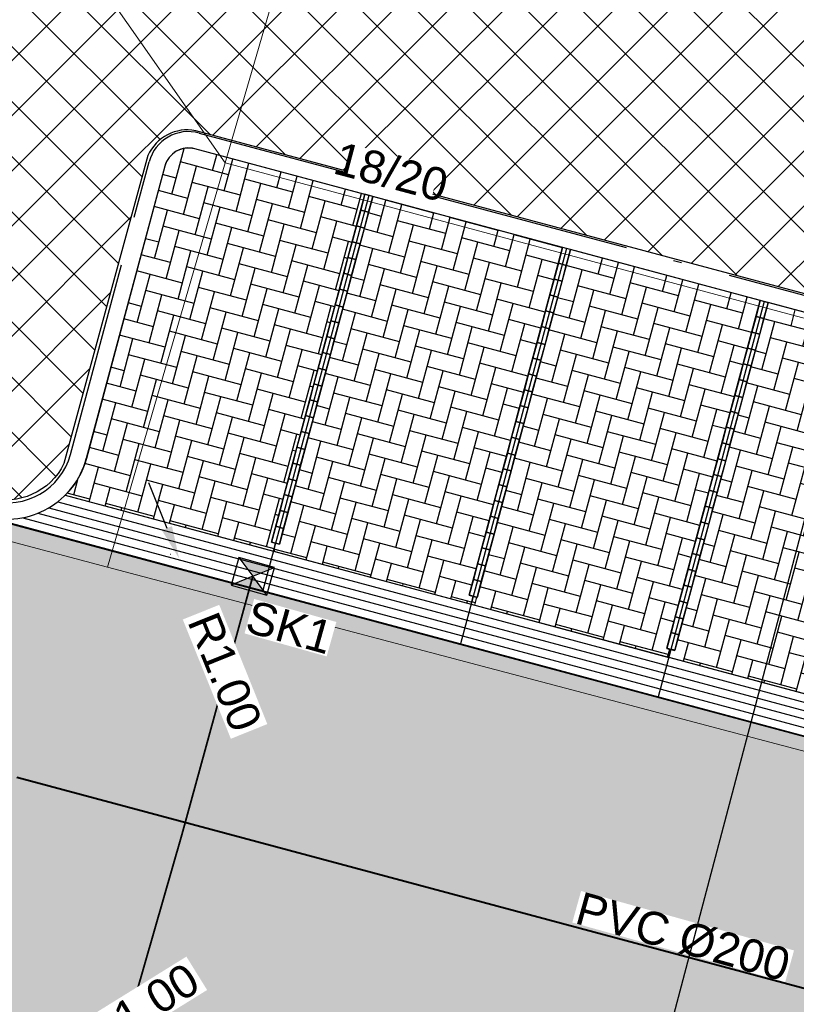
# Model space of a CAD drawing. Header units: metres. Extents: x 252743 to 254903, y 592696 to 593766.
# Tile 66 of 174: x 253784 to 253793, y 593011 to 593023. Entities that reach past the tile are written whole.
import ezdxf

# ---------------------------------------------------------------- set-up
doc = ezdxf.new("R2010")
doc.units = ezdxf.units.M
doc.set_wipeout_variables(frame=1)
doc.linetypes.add('ACAD_ISO11W100', pattern=[33, 12, -3, 12, -3, 0, -3])
doc.linetypes.add('HIDDEN', pattern=[9.524999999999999, 6.35, -3.175])
for name, color, linetype, lineweight in [('132034000_dwg', 8, 'Continuous', 5), ('B-BH-GR-BEPLANTING_CULTUUR_HEESTERS-G', 250, 'Continuous', 18), ('B-BH-VH-OPENVERHARDING-G', 250, 'Continuous', 18), ('N-RI-HWA-PVC', 150, 'ACAD_ISO11W100', 40), ('N-RI-HWA-PVC125 KOLKAANSLUITING', 140, 'HIDDEN', 35)]:
    doc.layers.add(name, color=color, linetype=linetype, lineweight=lineweight)
for name, color, linetype in [('N-GR-ARC-GROENVOORZIENING-N', 82, 'Continuous'), ('N-RI-KOLK-STRAATKOLK', 7, 'Continuous'), ('N-RI-TEKST 200', 7, 'Continuous'), ('N-WB-AANDUIDING PROFIEL', 4, 'Continuous'), ('N-WB-ARC-BETONSTEEN KF', 253, 'Continuous'), ('N-WB-ARC-SBS-KF-ROODBRUIN-PARKEREN', 24, 'Continuous'), ('N-WB-ARC-SBS-KF-ROODBRUIN-RIJBAAN', 24, 'Continuous'), ('N-WB-BAND TEKST 200', 7, 'Continuous'), ('N-WB-BAND TROTTOIRBAND 18 20', 7, 'ACAD_ISO11W100'), ('N-WB-BOCHTSTRAAL', 7, 'Continuous'), ('N-WB-KANTVERHARDING', 2, 'Continuous'), ('N-WB-MATERIAALGRENS', 1, 'Continuous'), ('N-WB-MOLGOOT GEBAKKEN DF', 8, 'Continuous')]:
    doc.layers.add(name, color=color, linetype=linetype)
doc.layers.get('0').freeze()
doc.styles.add('N_STANDARD 200', font='arial.ttf', dxfattribs={"height": 0.4})
doc.dimstyles.new('N_DIMENSION 200', dxfattribs={"dimtxt": 0.4, "dimasz": 0.4, "dimexe": 0.125, "dimexo": 0.125, "dimgap": 0.25, "dimtad": 1, "dimzin": 3, "dimdsep": 46, "dimtxsty": 'N_STANDARD 200', "dimcen": 0, "dimazin": 3, "dimtfac": 1, "dimtix": 1, "dimtmove": 2, "dimatfit": 3, "dimfxl": 0.125, "dimfxlon": 1, "dimtfill": 1, "dimtolj": 1, "dimtzin": 0, "dimarcsym": 0})
pattern_1 = [(45, (0, 0), (-0.3367596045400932, 0.3367596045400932), []), (135, (0, 0), (-0.3367596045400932, -0.3367596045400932), [])]

# ---------------------------------------------------------------- blocks, each defined once
blk = doc.blocks.new('*D540')
at = {"layer": 'Defpoints', "color": 0, "transparency": 16777216}
for p in [(253783.9952010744, 593010.1321647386), (253783.1453044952, 593009.6052152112)]:
    blk.add_point(p, dxfattribs=at)
at = {"layer": 'N-WB-BOCHTSTRAAL', "color": 0, "lineweight": -2, "transparency": 16777216}
blk.add_line((253783.1453044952, 593009.6052152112), (253783.6552424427, 593009.9213849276), dxfattribs=at)
at = {"layer": 'N-WB-BOCHTSTRAAL', "color": 0, "transparency": 16777216}
blk.add_solid([(253783.6201124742, 593009.9780446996), (253783.6903724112, 593009.8647251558), (253783.9952010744, 593010.1321647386)], dxfattribs=at)
at = {"layer": 'N-WB-BOCHTSTRAAL', "color": 0, "transparency": 16777216, "insert": (253785.2284460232, 593010.896796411), "char_height": 0.4, "attachment_point": 5, "rotation": 31.79957744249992, "style": 'N_STANDARD 200', "bg_fill": 3, "box_fill_scale": 1.1, "bg_fill_color": 256, "bg_fill_true_color": 13158600, "bg_fill_transparency": 0}
blk.add_mtext('\\A1;R1.00', dxfattribs=at)
blk = doc.blocks.new('*D559')
at = {"layer": 'Defpoints', "color": 0, "transparency": 16777216}
for p in [(253785.3056266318, 593017.3080074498), (253785.6794644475, 593016.3805133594)]:
    blk.add_point(p, dxfattribs=at)
at = {"layer": 'N-WB-BOCHTSTRAAL', "color": 0, "lineweight": -2, "transparency": 16777216}
blk.add_line((253785.3056266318, 593017.3080074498), (253785.5299293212, 593016.7515109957), dxfattribs=at)
at = {"layer": 'N-WB-BOCHTSTRAAL', "color": 0, "transparency": 16777216}
blk.add_solid([(253785.5917622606, 593016.7764335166), (253785.4680963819, 593016.7265884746), (253785.6794644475, 593016.3805133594)], dxfattribs=at)
at = {"layer": 'N-WB-BOCHTSTRAAL', "color": 0, "transparency": 16777216, "insert": (253786.2375151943, 593014.9959857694), "char_height": 0.4, "attachment_point": 5, "rotation": 291.9525009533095, "style": 'N_STANDARD 200', "bg_fill": 3, "box_fill_scale": 1.1, "bg_fill_color": 256, "bg_fill_true_color": 13158600, "bg_fill_transparency": 0}
blk.add_mtext('\\A1;R1.00', dxfattribs=at)
blk = doc.blocks.new('STRAATKOLK STR3545')
h = blk.add_hatch(color=256)
h.dxf.hatch_style = 1
h.paths.add_polyline_path([(0, 0.3499999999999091), (0.2249999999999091, 0.1749999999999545), (0.4499999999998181, 0.3499999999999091)])
h = blk.add_hatch(color=256)
h.dxf.hatch_style = 1
h.paths.add_polyline_path([(0.2249999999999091, 0.1749999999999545), (0, 0), (0.4499999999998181, 0)])
for points in [[(0, 0.3499999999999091), (0.2249999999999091, 0.1749999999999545), (0.4499999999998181, 0.3499999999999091)], [(0, 0.3499999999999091), (0, 0), (0.4499999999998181, 0), (0.4499999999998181, 0.3499999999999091)], [(0.2249999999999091, 0.1749999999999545), (0, 0), (0.4499999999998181, 0)]]:
    blk.add_lwpolyline(points, close=True)
at = {"style": 'N_STANDARD 200'}
blk.add_attdef('STRAATKOLK', (0.2971162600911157, -0.5022163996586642), '', height=0.4, dxfattribs=at)
at = {"color": 7, "true_color": 0xffffff}
blk.add_wipeout([(0.31579358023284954, -0.08776652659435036), (1.3578082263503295, -0.08776652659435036), (1.3578082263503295, -0.5248883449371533), (0.31579358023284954, -0.5248883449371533)], dxfattribs=at)
blk = doc.blocks.new('132034000_dwg_GWW-CAD Bgt tekening 12A-1381416-Plot dakaanzicht')
at = {"layer": 'B-BH-GR-BEPLANTING_CULTUUR_HEESTERS-G', "color": 253, "lineweight": 9, "flags": 128}
for points in [[(253784650, 593023494), (253786241, 593021214), (253784805, 593016276), (253782441, 593016901), (253781621, 593017260), (253780865, 593017742), (253780194, 593018335), (253779796, 593018816), (253781715, 593026145), (253782130, 593026035)], [(253787250, 593024684), (253786241, 593021214), (253784650, 593023494), (253782130, 593026035)]]:
    blk.add_lwpolyline(points, close=True, dxfattribs=at)
at = {"layer": 'B-BH-VH-OPENVERHARDING-G', "color": 253, "lineweight": 9, "flags": 128}
blk.add_lwpolyline([(253775109, 593008604), (253778562, 593022392), (253778627, 593021498), (253778829, 593020625), (253779163, 593019794), (253779622, 593019025), (253779766, 593018852), (253779796, 593018816), (253780194, 593018335), (253780865, 593017742), (253781621, 593017260), (253782441, 593016901), (253784805, 593016276), (253814329, 593008473)], dxfattribs=at)
blk.add_lwpolyline([(253815584, 593013341), (253814874, 593010588), (253814329, 593008473), (253784805, 593016276), (253786241, 593021214)], close=True, dxfattribs=at)
blk = doc.blocks.new('132034000_dwg-1357416-Plot dakaanzicht')
blk.add_blockref('132034000_dwg_GWW-CAD Bgt tekening 12A-1381416-Plot dakaanzicht', (0, 0))

msp = doc.modelspace()

# ---------------------------------------------------------------- hatches: boundary and pattern name
at = {"layer": 'N-GR-ARC-GROENVOORZIENING-N'}
h = msp.add_hatch(dxfattribs=at)
h.set_pattern_fill('ANSI37', color=256, scale=0.15)
h.set_pattern_definition(pattern_1)
edge = h.paths.add_edge_path()
edge.add_line((253782.0997258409, 593028.2812224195), (253843.9211304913, 593011.7979597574))
edge.add_line((253843.9211304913, 593011.7979597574), (253845.771758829, 593018.133171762))
edge.add_line((253845.771758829, 593018.133171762), (253845.9095699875, 593018.6620517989))
edge.add_line((253845.9095699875, 593018.6620517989), (253787.525155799, 593033.848927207))
edge.add_arc((253786.0780899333, 593028.2839976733), 5.749994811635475, 75.4240075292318, 117.4790861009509)
edge.add_arc((253785.9968288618, 593028.3525293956), 5.651843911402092, 117.0688072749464, 164.4005697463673)
edge.add_line((253780.5531692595, 593029.872368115), (253780.365486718, 593029.1481441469))
edge.add_line((253780.365486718, 593029.1481441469), (253780.2598329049, 593028.7636211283))
edge.add_line((253780.2598329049, 593028.7636211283), (253782.0997258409, 593028.2812224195))
h = msp.add_hatch(dxfattribs=at)
h.set_pattern_fill('ANSI37', color=256, scale=0.15)
h.set_pattern_definition(pattern_1)
edge = h.paths.add_edge_path()
edge.add_line((253781.5719846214, 593026.2485694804), (253809.440650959, 593018.8286156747))
edge.add_line((253809.440650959, 593018.8286156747), (253807.197489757, 593010.5140098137))
edge.add_line((253807.197489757, 593010.5140098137), (253806.5435610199, 593010.679644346))
edge.add_line((253806.5435610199, 593010.679644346), (253806.682067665, 593011.1856344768))
edge.add_line((253806.682067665, 593011.1856344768), (253806.384969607, 593011.259365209))
edge.add_line((253806.384969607, 593011.259365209), (253807.4648519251, 593015.3280554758))
edge.add_line((253807.4648519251, 593015.3280554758), (253807.5600589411, 593015.8045792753))
edge.add_line((253807.5600589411, 593015.8045792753), (253785.8815518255, 593021.6080186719))
edge.add_arc((253785.7781267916, 593021.0954282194), 0.5229203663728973, 78.59262449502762, 156.4299418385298)
edge.add_line((253785.2988327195, 593021.3045284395), (253784.2724228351, 593017.5402370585))
edge.add_arc((253783.5647177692, 593017.8833826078), 0.7865083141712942, 254.1440157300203, 334.13260618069, ccw=False)
edge.add_line((253783.3498277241, 593017.1267997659), (253779.4731898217, 593018.1648321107))
edge.add_line((253779.4731898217, 593018.1648321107), (253781.5719846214, 593026.2485694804))
h = msp.add_hatch(dxfattribs=at)
h.set_pattern_fill('ANSI37', color=256, scale=0.15)
h.set_pattern_definition(pattern_1)
edge = h.paths.add_edge_path()
edge.add_line((253811.4538573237, 593018.2803414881), (253806.2978257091, 592999.0545429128))
edge.add_line((253806.2978257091, 592999.0545429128), (253789.9744694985, 592938.1297007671))
edge.add_line((253789.9744694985, 592938.1297007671), (253802.2375954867, 592934.9631150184))
edge.add_line((253802.2375954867, 592934.9631150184), (253806.6705906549, 592950.1146506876))
edge.add_line((253806.6705906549, 592950.1146506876), (253805.4073370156, 592950.4913524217))
edge.add_line((253805.4073370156, 592950.4913524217), (253807.2584459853, 592956.6965670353))
edge.add_line((253807.2584459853, 592956.6965670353), (253808.118402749, 592956.4434143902))
edge.add_line((253808.118402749, 592956.4434143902), (253808.2073178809, 592956.7364975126))
edge.add_line((253808.2073178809, 592956.7364975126), (253808.4961313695, 592956.6477011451))
edge.add_line((253808.4961313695, 592956.6477011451), (253809.6630651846, 592960.6225915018))
edge.add_arc((253810.1606609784, 592960.519243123), 0.5082149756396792, 69.79960276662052, 168.2667436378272, ccw=False)
edge.add_line((253810.336150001, 592960.996198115), (253822.2689414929, 592957.5421312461))
edge.add_line((253822.2689414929, 592957.5421312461), (253821.1588815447, 592953.7077132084))
edge.add_line((253821.1588815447, 592953.7077132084), (253826.4930543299, 592952.1583841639))
edge.add_line((253826.4930543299, 592952.1583841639), (253828.1007252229, 592957.7067098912))
edge.add_line((253828.1007252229, 592957.7067098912), (253804.1124790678, 592964.6199911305))
edge.add_line((253804.1124790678, 592964.6199911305), (253817.7774026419, 593009.806669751))
edge.add_line((253817.7774026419, 593009.806669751), (253841.3609620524, 593003.0337959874))
edge.add_line((253841.3609620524, 593003.0337959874), (253843.3321277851, 593009.7816407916))
edge.add_line((253843.3321277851, 593009.7816407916), (253811.4538573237, 593018.2803414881))
h = msp.add_hatch(dxfattribs=at)
h.set_pattern_fill('ANSI37', color=256, scale=0.15)
h.set_pattern_definition(pattern_1)
edge = h.paths.add_edge_path()
edge.add_line((253777.8394322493, 593011.8722364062), (253781.7143537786, 593010.8008846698))
edge.add_arc((253781.467369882, 593010.1406376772), 0.7049305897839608, -15.208868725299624, 69.49028095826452, ccw=False)
edge.add_line((253782.1476109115, 593009.9557072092), (253781.1971057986, 593006.3117474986))
edge.add_arc((253781.7409220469, 593006.233088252), 0.5494755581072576, 171.7696437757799, 248.1545792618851)
edge.add_line((253781.5364601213, 593005.7230699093), (253802.7011101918, 593000.0280198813))
edge.add_arc((253802.8935591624, 593000.5505916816), 0.5568822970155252, 249.7826209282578, 343.8020554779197)
edge.add_line((253803.4283352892, 593000.3952456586), (253804.5011748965, 593004.4392724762))
edge.add_line((253804.5011748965, 593004.4392724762), (253804.7888826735, 593004.3630753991))
edge.add_line((253804.7888826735, 593004.3630753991), (253804.8613965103, 593004.6487819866))
edge.add_line((253804.8613965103, 593004.6487819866), (253805.5468870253, 593004.4464118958))
edge.add_line((253805.5468870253, 593004.4464118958), (253803.7587355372, 592997.6611088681))
edge.add_line((253803.7587355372, 592997.6611088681), (253776.0534791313, 593004.9934429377))
edge.add_line((253776.0534791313, 593004.9934429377), (253777.8394322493, 593011.8722364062))
at = {"layer": 'N-WB-ARC-SBS-KF-ROODBRUIN-PARKEREN'}
h = msp.add_hatch(dxfattribs=at)
h.set_pattern_fill('AR-HBONE', color=256, scale=0.002, angle=29.96179040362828, style=0)
h.set_pattern_definition([(74.96179040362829, (6552.667973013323, -2761.782528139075), (-0.1435180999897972, 0.2489639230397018), [0.6096, -0.2032]), (164.9617904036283, (6552.720695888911, -2761.586287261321), (-0.1435180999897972, 0.2489639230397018), [0.6095999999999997, -0.2031999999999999])])
edge = h.paths.add_edge_path()
edge.add_line((253785.5052598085, 593021.1750402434), (253784.5463286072, 593017.6025725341))
edge.add_arc((253783.5805604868, 593017.8619794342), 1.000000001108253, 314.96473552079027, 344.9651274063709, ccw=False)
edge.add_line((253784.2872319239, 593017.1544375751), (253786.8308323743, 593016.4703790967))
edge.add_line((253786.8308323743, 593016.4703790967), (253786.8565085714, 593016.5678744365))
edge.add_line((253786.8565085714, 593016.5678744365), (253786.8082206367, 593016.580846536))
edge.add_line((253786.8082206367, 593016.580846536), (253786.9638858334, 593017.1603017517))
edge.add_line((253786.9638858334, 593017.1603017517), (253786.963882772, 593017.1603044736))
edge.add_line((253786.963882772, 593017.1603044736), (253787.9494464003, 593020.8289972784))
edge.add_line((253787.9494464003, 593020.8289972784), (253787.7083674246, 593020.8939136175))
edge.add_line((253787.7083674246, 593020.8939136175), (253785.8702887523, 593021.3876245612))
edge.add_arc((253785.7950044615, 593021.0972072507), 0.3000165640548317, 75.46722459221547, 164.9638171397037)
h.paths.add_polyline_path([(253790.4595650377, 593020.1549374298), (253789.3182977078, 593015.9066319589), (253789.2704863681, 593015.9194741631), (253789.2442667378, 593015.8218588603), (253791.6587538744, 593015.1735914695), (253791.6844300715, 593015.2710868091), (253791.6361421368, 593015.2840589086), (253791.7918073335, 593015.8635141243), (253791.7918042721, 593015.8635168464), (253792.7773679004, 593019.5322096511), (253792.5362889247, 593019.5971259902)])
h.paths.add_polyline_path([(253792.8743986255, 593019.5079586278), (253791.7331312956, 593015.2596531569), (253791.6853199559, 593015.272495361), (253791.6591003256, 593015.1748800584), (253794.0735874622, 593014.5266126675), (253794.0992636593, 593014.6241080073), (253794.0509757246, 593014.6370801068), (253794.2066409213, 593015.2165353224), (253794.2066378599, 593015.2165380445), (253795.1922014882, 593018.8852308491), (253794.9511225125, 593018.9501471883)])
h.paths.add_polyline_path([(253795.2884056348, 593018.8579029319), (253794.1471383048, 593014.6095974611), (253794.0993269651, 593014.6224396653), (253794.0731073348, 593014.5248243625), (253796.4875944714, 593013.8765569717), (253796.5132706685, 593013.9740523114), (253796.4649827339, 593013.9870244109), (253796.6206479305, 593014.5664796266), (253796.6206448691, 593014.5664823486), (253797.6062084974, 593018.2351751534), (253797.3651295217, 593018.3000914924)])
h.paths.add_polyline_path([(253797.7031920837, 593018.2107486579), (253796.5619247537, 593013.962443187), (253796.5141134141, 593013.9752853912), (253796.4878937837, 593013.8776700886), (253798.9023809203, 593013.2294026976), (253798.9280571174, 593013.3268980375), (253798.8797691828, 593013.3398701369), (253799.0354343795, 593013.9193253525), (253799.035431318, 593013.9193280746), (253800.0209949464, 593017.5880208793), (253799.7799159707, 593017.6529372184)])
h.paths.add_polyline_path([(253800.1172462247, 593017.560868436), (253798.9759788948, 593013.3125629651), (253798.9281675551, 593013.3254051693), (253798.9019479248, 593013.2277898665), (253801.3164350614, 593012.5795224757), (253801.3421112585, 593012.6770178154), (253801.2938233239, 593012.6899899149), (253801.4494885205, 593013.2694451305), (253801.4494854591, 593013.2694478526), (253802.4350490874, 593016.9381406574), (253802.1939701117, 593017.0030569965)])
h.paths.add_polyline_path([(253802.5319855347, 593016.91353869), (253801.3907182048, 593012.665233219), (253801.3429068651, 593012.6780754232), (253801.3166872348, 593012.5804601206), (253803.7311743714, 593011.9321927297), (253803.7568505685, 593012.0296880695), (253803.7085626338, 593012.042660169), (253803.8642278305, 593012.6221153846), (253803.8642247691, 593012.6221181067), (253804.8497883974, 593016.2908109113), (253804.6087094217, 593016.3557272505)])
edge = h.paths.add_edge_path()
edge.add_line((253804.9463825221, 593016.264933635), (253803.8051151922, 593012.0166281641))
edge.add_line((253803.8051151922, 593012.0166281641), (253803.7573038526, 593012.0294703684))
edge.add_line((253803.7573038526, 593012.0294703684), (253803.7310842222, 593011.9318550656))
edge.add_line((253803.7310842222, 593011.9318550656), (253806.1454836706, 593011.2832753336))
edge.add_line((253806.1454836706, 593011.2832753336), (253806.1454806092, 593011.2832780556))
edge.add_line((253806.1454806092, 593011.2832780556), (253807.2350382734, 593015.3396571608))
edge.add_arc((253806.9454742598, 593015.4175012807), 0.2998450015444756, 344.9528089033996, 434.9947472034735)
edge.add_line((253807.0231064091, 593015.7071221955), (253804.9463825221, 593016.264933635))
h = msp.add_hatch(dxfattribs=at)
h.set_pattern_fill('AR-HBONE', color=256, scale=0.002, angle=29.96179040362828, style=0)
h.set_pattern_definition([(74.96179040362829, (0, 0), (-0.1435180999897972, 0.2489639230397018), [0.6096, -0.2032]), (164.9617904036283, (0.05272287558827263, 0.1962408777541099), (-0.1435180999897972, 0.2489639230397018), [0.6096, -0.2032])])
h.paths.add_polyline_path([(253788.0451447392, 593020.8034546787), (253786.9041557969, 593016.5561854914), (253786.8565085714, 593016.5678744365), (253786.8310397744, 593016.4711666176), (253789.2443335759, 593015.8221087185), (253789.270009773, 593015.9196040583), (253789.2217218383, 593015.9325761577), (253789.377387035, 593016.5120313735), (253789.3773839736, 593016.5120340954), (253790.3630472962, 593020.181098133)])
at = {"layer": 'N-WB-ARC-SBS-KF-ROODBRUIN-RIJBAAN'}
h = msp.add_hatch(dxfattribs=at)
h.set_pattern_fill('AR-HBONE', color=256, scale=0.002, angle=74.95)
h.set_pattern_definition([(119.95, (0, 0), (-0.2775113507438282, 0.07461856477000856), [0.6095999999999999, -0.2032]), (209.95, (-0.1014463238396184, 0.1760648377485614), (-0.2775113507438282, 0.07461856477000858), [0.6096, -0.2032])])
edge = h.paths.add_edge_path()
edge.add_line((253769.9560831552, 593038.667928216), (253787.7727007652, 593034.0428711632))
edge.add_arc((253786.0823845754, 593028.280694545), 6.004985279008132, 73.65111692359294, 165.4253912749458)
edge.add_line((253780.2706350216, 593029.7917919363), (253779.7479640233, 593029.9274939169))
edge.add_line((253779.7479640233, 593029.9274939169), (253778.959018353, 593026.8887835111))
edge.add_line((253778.959018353, 593026.8887835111), (253758.2192762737, 592947.0073914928))
edge.add_line((253758.2192762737, 592947.0073914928), (253753.2574643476, 592955.4558753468))
edge.add_arc((253750.7253535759, 592959.7673037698), 5.000000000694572, 300.4258037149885, 345.4060581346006)
edge.add_line((253755.5640326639, 592958.5074685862), (253756.0875708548, 592958.3751019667))
edge.add_line((253756.0875708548, 592958.3751019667), (253774.2232643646, 593028.2267060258))
edge.add_line((253774.2232643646, 593028.2267060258), (253774.9857447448, 593031.1634824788))
edge.add_line((253774.9857447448, 593031.1634824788), (253774.463073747, 593031.2991844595))
edge.add_arc((253768.6492103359, 593032.805906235), 6.005931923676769, 345.470865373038, 437.4320671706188)
h = msp.add_hatch(dxfattribs=at)
h.set_pattern_fill('AR-HBONE', color=256, scale=0.002, angle=165.4, style=0)
h.set_pattern_definition([(210.4, (0, 0), (-0.07243671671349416, -0.2780888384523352), [0.6096, -0.2032]), (300.4, (-0.1752626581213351, -0.102825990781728), (-0.07243671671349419, -0.2780888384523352), [0.6096, -0.2032])])
edge = h.paths.add_edge_path()
edge.add_line((253779.2671509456, 593017.9681471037), (253806.8521665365, 593010.5759950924))
edge.add_arc((253806.7711544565, 593010.2871403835), 0.2999999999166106, -15.666662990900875, 74.33333703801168, ccw=False)
edge.add_line((253807.0600091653, 593010.2061283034), (253805.6628930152, 593004.991961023))
edge.add_arc((253805.3731446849, 593005.0697164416), 0.3000000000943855, 254.9783077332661, 344.9783076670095, ccw=False)
edge.add_line((253805.2953892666, 593004.7799681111), (253804.8810183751, 593004.898963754))
edge.add_line((253804.8810183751, 593004.898963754), (253777.7612340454, 593012.1679437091))
edge.add_line((253777.7612340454, 593012.1679437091), (253779.2671509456, 593017.9681471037))

# ---------------------------------------------------------------- linework, layer by layer
at = {"layer": 'N-GR-ARC-GROENVOORZIENING-N'}
msp.add_lwpolyline([(253781.5719846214, 593026.2485694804), (253809.440650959, 593018.8286156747), (253807.197489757, 593010.5140098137), (253806.5435610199, 593010.679644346), (253806.682067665, 593011.1856344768), (253806.384969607, 593011.259365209), (253807.4648519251, 593015.3280554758), (253807.5600589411, 593015.8045792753), (253785.8815518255, 593021.6080186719, 0.3533199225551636), (253785.2988327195, 593021.3045284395), (253784.2724228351, 593017.5402370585, -0.3639138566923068), (253783.3498277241, 593017.1267997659), (253779.4731898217, 593018.1648321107)], format="xyb", close=True, dxfattribs=at)
at = {"layer": 'N-RI-HWA-PVC'}
msp.add_line((253795.2891291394, 593010.5980195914), (253772.9182245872, 593016.592296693), dxfattribs=at)
at = {"layer": 'N-RI-HWA-PVC125 KOLKAANSLUITING'}
for p, q in [((253786.5796565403, 593016.1646578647), (253785.7131437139, 593013.0037319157)), ((253785.7131437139, 593013.0037319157), (253784.8397405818, 593009.9608557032))]:
    msp.add_line(p, q, dxfattribs=at)
at = {"layer": 'N-WB-ARC-BETONSTEEN KF'}
for points in [[(253787.9938121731, 593020.6123719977), (253788.0457005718, 593020.8055237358), (253787.9491247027, 593020.8314679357), (253787.8972363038, 593020.6383161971)], [(253787.9419237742, 593020.4192202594), (253787.9938121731, 593020.6123719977), (253787.8972363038, 593020.6383161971), (253787.845347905, 593020.4451644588)], [(253787.8900353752, 593020.226068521), (253787.9419237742, 593020.4192202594), (253787.845347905, 593020.4451644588), (253787.7934595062, 593020.2520127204)], [(253787.8381469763, 593020.0329167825), (253787.8900353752, 593020.226068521), (253787.7934595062, 593020.2520127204), (253787.7415711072, 593020.058860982)], [(253790.407737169, 593019.9620103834), (253790.4596255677, 593020.1551621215), (253790.3630496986, 593020.1811063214), (253790.3111612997, 593019.9879545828)], [(253787.7862585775, 593019.839765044), (253787.8381469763, 593020.0329167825), (253787.7415711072, 593020.058860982), (253787.6896827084, 593019.8657092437)], [(253790.3558487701, 593019.7688586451), (253790.407737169, 593019.9620103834), (253790.3111612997, 593019.9879545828), (253790.2592729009, 593019.7948028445)], [(253787.7343701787, 593019.6466133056), (253787.7862585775, 593019.839765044), (253787.6896827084, 593019.8657092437), (253787.6377943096, 593019.6725575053)], [(253790.3039603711, 593019.5757069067), (253790.3558487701, 593019.7688586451), (253790.2592729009, 593019.7948028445), (253790.2073845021, 593019.6016511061)], [(253787.6824817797, 593019.4534615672), (253787.7343701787, 593019.6466133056), (253787.6377943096, 593019.6725575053), (253787.5859059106, 593019.4794057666)], [(253790.2520719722, 593019.3825551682), (253790.3039603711, 593019.5757069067), (253790.2073845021, 593019.6016511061), (253790.1554961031, 593019.4084993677)], [(253787.630593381, 593019.2603098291), (253787.6824817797, 593019.4534615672), (253787.5859059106, 593019.4794057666), (253787.5340175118, 593019.2862540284)], [(253792.8221890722, 593019.313611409), (253792.8740774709, 593019.5067631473), (253792.7775016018, 593019.5327073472), (253792.7256132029, 593019.3395556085)], [(253790.2001835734, 593019.1894034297), (253790.2520719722, 593019.3825551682), (253790.1554961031, 593019.4084993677), (253790.1036077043, 593019.2153476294)], [(253792.7703006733, 593019.1204596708), (253792.8221890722, 593019.313611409), (253792.7256132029, 593019.3395556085), (253792.6737248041, 593019.1464038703)], [(253787.5787049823, 593019.0671580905), (253787.630593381, 593019.2603098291), (253787.5340175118, 593019.2862540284), (253787.4821291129, 593019.09310229)], [(253790.1482951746, 593018.9962516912), (253790.2001835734, 593019.1894034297), (253790.1036077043, 593019.2153476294), (253790.0517193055, 593019.022195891)], [(253787.5268165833, 593018.8740063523), (253787.5787049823, 593019.0671580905), (253787.4821291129, 593019.09310229), (253787.430240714, 593018.8999505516)], [(253792.7184122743, 593018.9273079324), (253792.7703006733, 593019.1204596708), (253792.6737248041, 593019.1464038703), (253792.6218364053, 593018.9532521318)], [(253790.0964067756, 593018.8030999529), (253790.1482951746, 593018.9962516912), (253790.0517193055, 593019.022195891), (253789.9998309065, 593018.8290441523)], [(253792.6665238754, 593018.7341561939), (253792.7184122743, 593018.9273079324), (253792.6218364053, 593018.9532521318), (253792.5699480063, 593018.7601003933)], [(253787.4749281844, 593018.6808546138), (253787.5268165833, 593018.8740063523), (253787.430240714, 593018.8999505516), (253787.3783523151, 593018.7067988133)], [(253790.0445183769, 593018.6099482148), (253790.0964067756, 593018.8030999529), (253789.9998309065, 593018.8290441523), (253789.9479425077, 593018.6358924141)], [(253787.4230397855, 593018.4877028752), (253787.4749281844, 593018.6808546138), (253787.3783523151, 593018.7067988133), (253787.3264639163, 593018.5136470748)], [(253792.6146354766, 593018.5410044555), (253792.6665238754, 593018.7341561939), (253792.5699480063, 593018.7601003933), (253792.5180596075, 593018.5669486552)], [(253789.9926299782, 593018.4167964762), (253790.0445183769, 593018.6099482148), (253789.9479425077, 593018.6358924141), (253789.8960541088, 593018.4427406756)], [(253787.3711513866, 593018.294551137), (253787.4230397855, 593018.4877028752), (253787.3264639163, 593018.5136470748), (253787.2745755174, 593018.3204953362)], [(253792.5627470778, 593018.3478527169), (253792.6146354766, 593018.5410044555), (253792.5180596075, 593018.5669486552), (253792.4661712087, 593018.3737969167)], [(253789.9407415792, 593018.223644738), (253789.9926299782, 593018.4167964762), (253789.8960541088, 593018.4427406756), (253789.8441657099, 593018.2495889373)], [(253792.5108586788, 593018.1547009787), (253792.5627470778, 593018.3478527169), (253792.4661712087, 593018.3737969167), (253792.4142828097, 593018.1806451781)], [(253787.3192629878, 593018.1013993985), (253787.3711513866, 593018.294551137), (253787.2745755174, 593018.3204953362), (253787.2226871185, 593018.1273435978)], [(253789.8888531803, 593018.0304929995), (253789.9407415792, 593018.223644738), (253789.8441657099, 593018.2495889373), (253789.792277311, 593018.056437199)], [(253787.267374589, 593017.9082476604), (253787.3192629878, 593018.1013993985), (253787.2226871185, 593018.1273435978), (253787.1707987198, 593017.9341918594)], [(253792.4589702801, 593017.9615492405), (253792.5108586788, 593018.1547009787), (253792.4142828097, 593018.1806451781), (253792.3623944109, 593017.9874934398)], [(253789.8369647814, 593017.8373412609), (253789.8888531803, 593018.0304929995), (253789.792277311, 593018.056437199), (253789.7403889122, 593017.8632854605)], [(253792.4070818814, 593017.7683975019), (253792.4589702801, 593017.9615492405), (253792.3623944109, 593017.9874934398), (253792.310506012, 593017.7943417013)], [(253787.21548619, 593017.7150959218), (253787.267374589, 593017.9082476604), (253787.1707987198, 593017.9341918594), (253787.118910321, 593017.7410401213)], [(253789.7850763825, 593017.6441895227), (253789.8369647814, 593017.8373412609), (253789.7403889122, 593017.8632854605), (253789.6885005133, 593017.6701337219)], [(253787.1635977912, 593017.5219441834), (253787.21548619, 593017.7150959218), (253787.118910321, 593017.7410401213), (253787.0670219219, 593017.5478883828)], [(253792.3551934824, 593017.5752457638), (253792.4070818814, 593017.7683975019), (253792.310506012, 593017.7943417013), (253792.2586176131, 593017.6011899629)], [(253789.7331879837, 593017.4510377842), (253789.7850763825, 593017.6441895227), (253789.6885005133, 593017.6701337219), (253789.6366121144, 593017.4769819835)], [(253787.1117093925, 593017.3287924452), (253787.1635977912, 593017.5219441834), (253787.0670219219, 593017.5478883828), (253787.0151335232, 593017.3547366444)], [(253792.3033050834, 593017.3820940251), (253792.3551934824, 593017.5752457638), (253792.2586176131, 593017.6011899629), (253792.2067292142, 593017.4080382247)], [(253789.6812995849, 593017.2578860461), (253789.7331879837, 593017.4510377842), (253789.6366121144, 593017.4769819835), (253789.5847237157, 593017.2838302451)], [(253792.2514166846, 593017.1889422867), (253792.3033050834, 593017.3820940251), (253792.2067292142, 593017.4080382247), (253792.1548408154, 593017.2148864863)], [(253787.0598209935, 593017.1356407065), (253787.1117093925, 593017.3287924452), (253787.0151335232, 593017.3547366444), (253786.9632451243, 593017.161584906)], [(253789.6294111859, 593017.0647343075), (253789.6812995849, 593017.2578860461), (253789.5847237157, 593017.2838302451), (253789.5328353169, 593017.090678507)], [(253787.0079325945, 593016.9424889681), (253787.0598209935, 593017.1356407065), (253786.9632451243, 593017.161584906), (253786.9113567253, 593016.9684331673)], [(253792.1995282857, 593016.9957905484), (253792.2514166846, 593017.1889422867), (253792.1548408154, 593017.2148864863), (253792.1029524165, 593017.0217347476)], [(253789.5775227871, 593016.8715825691), (253789.6294111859, 593017.0647343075), (253789.5328353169, 593017.090678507), (253789.4809469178, 593016.8975267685)], [(253792.1476398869, 593016.8026388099), (253792.1995282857, 593016.9957905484), (253792.1029524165, 593017.0217347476), (253792.0510640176, 593016.8285830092)], [(253786.9560441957, 593016.74933723), (253787.0079325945, 593016.9424889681), (253786.9113567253, 593016.9684331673), (253786.8594683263, 593016.775281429)], [(253789.5256343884, 593016.678430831), (253789.5775227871, 593016.8715825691), (253789.4809469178, 593016.8975267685), (253789.4290585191, 593016.7043750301)], [(253786.9041557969, 593016.5561854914), (253786.9560441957, 593016.74933723), (253786.8594683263, 593016.775281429), (253786.8075799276, 593016.5821296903)], [(253792.0957514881, 593016.6094870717), (253792.1476398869, 593016.8026388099), (253792.0510640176, 593016.8285830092), (253791.9991756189, 593016.6354312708)], [(253789.4737459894, 593016.4852790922), (253789.5256343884, 593016.678430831), (253789.4290585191, 593016.7043750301), (253789.3771701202, 593016.5112232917)], [(253792.0438630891, 593016.4163353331), (253792.0957514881, 593016.6094870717), (253791.9991756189, 593016.6354312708), (253791.9472872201, 593016.4422795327)], [(253789.4218575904, 593016.2921273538), (253789.4737459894, 593016.4852790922), (253789.3771701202, 593016.5112232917), (253789.3252817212, 593016.318071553)], [(253791.9919746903, 593016.2231835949), (253792.0438630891, 593016.4163353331), (253791.9472872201, 593016.4422795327), (253791.895398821, 593016.2491277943)], [(253789.3699691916, 593016.0989756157), (253789.4218575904, 593016.2921273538), (253789.3252817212, 593016.318071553), (253789.2733933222, 593016.1249198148)], [(253791.9400862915, 593016.0300318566), (253791.9919746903, 593016.2231835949), (253791.895398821, 593016.2491277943), (253791.8435104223, 593016.0559760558)], [(253789.3180807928, 593015.9058238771), (253789.3699691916, 593016.0989756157), (253789.2733933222, 593016.1249198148), (253789.2215049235, 593015.931768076)], [(253791.8881978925, 593015.836880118), (253791.9400862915, 593016.0300318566), (253791.8435104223, 593016.0559760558), (253791.7916220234, 593015.8628243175)], [(253791.8363094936, 593015.6437283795), (253791.8881978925, 593015.836880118), (253791.7916220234, 593015.8628243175), (253791.7397336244, 593015.6696725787)], [(253791.7844210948, 593015.4505766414), (253791.8363094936, 593015.6437283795), (253791.7397336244, 593015.6696725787), (253791.6878452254, 593015.4765208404)], [(253791.732532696, 593015.2574249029), (253791.7844210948, 593015.4505766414), (253791.6878452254, 593015.4765208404), (253791.6359568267, 593015.2833691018)]]:
    msp.add_lwpolyline(points, close=True, dxfattribs=at)
at = {"layer": 'N-WB-ARC-SBS-KF-ROODBRUIN-PARKEREN'}
for points in [[(253785.5052598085, 593021.1750402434), (253784.5463286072, 593017.6025725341, -0.1316542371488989), (253784.2872319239, 593017.1544375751), (253786.8308323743, 593016.4703790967), (253786.8565085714, 593016.5678744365), (253786.8082206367, 593016.580846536), (253786.9638858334, 593017.1603017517), (253786.963882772, 593017.1603044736), (253787.9494464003, 593020.8289972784), (253787.7083674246, 593020.8939136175), (253785.8702887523, 593021.3876245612, 0.4116425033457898)], [(253779.2671509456, 593017.9681471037), (253806.8521665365, 593010.5759950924, -0.4142135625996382), (253807.0600091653, 593010.2061283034), (253805.6628930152, 593004.991961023, -0.4142135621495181), (253805.2953892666, 593004.7799681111), (253804.8810183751, 593004.898963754), (253777.7612340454, 593012.1679437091)]]:
    msp.add_lwpolyline(points, format="xyb", close=True, dxfattribs=at)
for points in [[(253788.0451447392, 593020.8034546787), (253786.9041557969, 593016.5561854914), (253786.8565085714, 593016.5678744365), (253786.8310397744, 593016.4711666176), (253789.2443335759, 593015.8221087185), (253789.270009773, 593015.9196040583), (253789.2217218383, 593015.9325761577), (253789.377387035, 593016.5120313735), (253789.3773839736, 593016.5120340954), (253790.3630472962, 593020.181098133)], [(253790.4595650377, 593020.1549374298), (253789.3182977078, 593015.9066319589), (253789.2704863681, 593015.9194741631), (253789.2442667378, 593015.8218588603), (253791.6587538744, 593015.1735914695), (253791.6844300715, 593015.2710868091), (253791.6361421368, 593015.2840589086), (253791.7918073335, 593015.8635141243), (253791.7918042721, 593015.8635168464), (253792.7773679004, 593019.5322096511), (253792.5362889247, 593019.5971259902)], [(253792.8743986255, 593019.5079586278), (253791.7331312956, 593015.2596531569), (253791.6853199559, 593015.272495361), (253791.6591003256, 593015.1748800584), (253794.0735874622, 593014.5266126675), (253794.0992636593, 593014.6241080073), (253794.0509757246, 593014.6370801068), (253794.2066409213, 593015.2165353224), (253794.2066378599, 593015.2165380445), (253795.1922014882, 593018.8852308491), (253794.9511225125, 593018.9501471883)]]:
    msp.add_lwpolyline(points, close=True, dxfattribs=at)
at = {"layer": 'N-WB-BAND TROTTOIRBAND 18 20', "ltscale": 0.2}
for p, q in [((253785.9246936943, 593021.5801022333), (253807.0870546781, 593015.8969665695)), ((253784.3523006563, 593017.6535795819), (253785.3121061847, 593021.2269216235))]:
    msp.add_line(p, q, dxfattribs=at)
for centre, radius, start, end in [((253785.7949902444, 593021.0972181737), 0.4999999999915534, 74.96512740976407, 164.9651274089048), ((253783.5796861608, 593017.8611051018), 0.8000000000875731, 254.9651274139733, 344.9651274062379)]:
    msp.add_arc(centre, radius, start, end, dxfattribs=at)
at = {"layer": 'N-WB-KANTVERHARDING'}
for p, q in [((253807.0324490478, 593015.7045446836), (253785.8718254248, 593021.3872118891)), ((253785.5052598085, 593021.1750402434), (253784.5454542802, 593017.6016982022)), ((253787.9972070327, 593020.8164424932), (253786.7004089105, 593015.9885377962)), ((253783.3238091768, 593016.8943957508), (253806.4963818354, 593010.6713070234))]:
    msp.add_line(p, q, dxfattribs=at)
for points in [[(253790.4118777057, 593020.1688573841), (253789.1148432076, 593015.3400167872)], [(253792.8262980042, 593019.5203401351), (253791.5292635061, 593014.6914995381)]]:
    msp.add_lwpolyline(points, dxfattribs=at)
for centre, radius, start, end in [((253785.7949902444, 593021.0972181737), 0.2999999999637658, 74.96512740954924, 164.9651274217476), ((253783.5796861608, 593017.8611051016), 0.9999999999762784, 254.9651274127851, 344.965127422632)]:
    msp.add_arc(centre, radius, start, end, dxfattribs=at)
at = {"layer": 'N-WB-MATERIAALGRENS'}
msp.add_line((253784.2872319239, 593017.1544375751), (253806.1454872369, 593011.2832743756), dxfattribs=at)
at = {"layer": 'N-WB-MOLGOOT GEBAKKEN DF'}
for p, q in [((253784.1977034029, 593017.0749405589), (253806.1293348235, 593011.1840684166)), ((253783.9532670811, 593016.9335075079), (253806.16435971, 593010.9675716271)), ((253784.0890810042, 593017.0005721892), (253806.1339878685, 593011.0792740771)), ((253783.7695825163, 593016.8793009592), (253806.23508745, 593010.8450295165)), ((253785.5752494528, 593016.4357136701), (253785.576542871, 593016.4353662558)), ((253785.5570909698, 593016.3681099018), (253785.5577376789, 593016.3679361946))]:
    msp.add_line(p, q, dxfattribs=at)

# ---------------------------------------------------------------- block references
at = {"layer": '132034000_dwg', "color": 253, "lineweight": 9, "xscale": 0.001, "yscale": 0.001, "zscale": 0.001}
msp.add_blockref('132034000_dwg-1357416-Plot dakaanzicht', (0, 0), dxfattribs=at)

# ---------------------------------------------------------------- next in the draw order: texts
at = {"layer": 'N-RI-TEKST 200', "insert": (253791.7774223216, 593011.5560157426), "char_height": 0.4000000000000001, "width": 2.7, "attachment_point": 8, "rotation": 344.3863112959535, "style": 'N_STANDARD 200', "bg_fill": 3, "box_fill_scale": 1, "bg_fill_color": 256, "bg_fill_transparency": 0}
msp.add_mtext('PVC Ø200', dxfattribs=at)
at = {"layer": 'N-WB-BAND TEKST 200', "insert": (253788.2160450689, 593020.9068125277), "char_height": 0.4, "width": 1.114358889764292, "attachment_point": 8, "rotation": 345.1041964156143, "style": 'N_STANDARD 200', "bg_fill": 3, "box_fill_scale": 1, "bg_fill_color": 256, "bg_fill_transparency": 0}
msp.add_mtext('{\\C7;18/20}', dxfattribs=at)

# ---------------------------------------------------------------- next in the draw order: dimensions: what is measured, and where the dimension line sits
at = {"layer": 'N-WB-BOCHTSTRAAL'}
for center, mpoint, picture, middle in [((253785.3056266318, 593017.3080074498), (253785.6794644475, 593016.3805133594), '*D559', (253786.2375151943, 593014.9959857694)), ((253783.1453044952, 593009.6052152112), (253783.9952010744, 593010.1321647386), '*D540', (253785.2284460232, 593010.896796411))]:
    dim = msp.add_radius_dim(center=center, mpoint=mpoint, dimstyle='N_DIMENSION 200', override={"dimfxl": 0.0125}, dxfattribs=at)
    dim.commit()
    dim.dimension.update_dxf_attribs({"geometry": picture, "text_midpoint": middle, "dimtype": 164})

# ---------------------------------------------------------------- next in the draw order: linework, layer by layer
at = {"layer": 'N-WB-AANDUIDING PROFIEL'}
msp.add_line((253794.8971544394, 593022.850958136), (253789.2480444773, 593001.4482541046), dxfattribs=at)

# ---------------------------------------------------------------- next in the draw order: block references
at = {"layer": 'N-RI-KOLK-STRAATKOLK', "rotation": 344.3390868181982}
msp.add_blockref('STRAATKOLK STR3545', (253786.3157692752, 593016.0568918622), dxfattribs=at).add_auto_attribs({'STRAATKOLK': 'SK1'})

doc.saveas('drawing.dxf')
